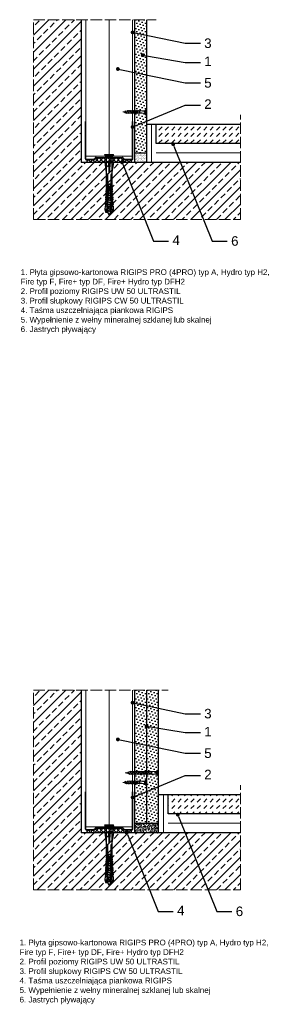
# Model space of a CAD drawing. Header units: millimetres. Extents: x 1170 to 2442, y 529 to 1564.
# Tile 1 of 3: x 1170 to 1434, y 529 to 1564. Entities that reach past the tile are written whole.
import ezdxf
from ezdxf import colors
from ezdxf.entities.mleader import LeaderData, LeaderLine
from ezdxf.math import Vec2, Vec3

# ---------------------------------------------------------------- set-up
doc = ezdxf.new("R2010")
doc.units = ezdxf.units.MM
doc.linetypes.add('ACAD_ISO02W100', pattern=[15, 12, -3])
for name, color, linetype, lineweight in [('_ISOVER WELNA', 7, 'BATTING', 9), ('_RIGIPS AKCESORIA', 7, 'Continuous', 18), ('_RIGIPS G-K', 7, 'Continuous', 25), ('_RIGIPS PROFIL', 7, 'Continuous', 18), ('KRESKOWANIE', 7, 'Continuous', 9), ('OPISY', 7, 'Continuous', 9), ('PRZERYWANA', 7, 'ACAD_ISO02W100', 9)]:
    doc.layers.add(name, color=color, linetype=linetype, lineweight=lineweight)
doc.styles.get("Standard").update_dxf_attribs({"font": 'arial.ttf'})
doc.linetypes.add('BATTING', pattern='A,0.00254,-2.54,[134,ltypeshp.shx,S=2.54,R=0,X=-2.54,Y=0],-5.08,[134,ltypeshp.shx,S=2.54,R=180,X=2.54,Y=0],-2.54', length=10.16254)

# ---------------------------------------------------------------- blocks, each defined once
blk = doc.blocks.new('TN 25')
at = {"layer": '_RIGIPS AKCESORIA'}
for p, q in [((0, -0.8), (0, 7.2)), ((0, 7.2), (0.5, 7.2)), ((0.5, 4.8), (0, 4.8)), ((0, 3.5), (1.8, 3.5)), ((0, 2.8), (1.8, 2.8)), ((0.5, 1.6), (0, 1.6)), ((0.5, 7.2), (0.5, 4.8)), ((0.5, -0.8), (0.5, 1.6)), ((1.8, 3.5), (1.8, 4.2)), ((1.8, 2.8), (1.8, 2.2)), ((3, 4.5), (8.5, 4.5)), ((7.5, 2), (3.5, 2)), ((7.1, 4.5), (7.1, 3.2)), ((8, 2), (7.1, 4.5)), ((7.1, 3.2), (7.6, 1.5)), ((7.6, 1.5), (8, 2)), ((9.4, 2), (8, 2)), ((8.5, 4.5), (8.8, 5)), ((9.6, 1.5), (8.5, 4.5)), ((8.8, 5), (9.9, 2)), ((9, 4.5), (10.1, 4.5)), ((9.9, 2), (9.6, 1.5)), ((11, 2), (9.9, 2)), ((10.1, 4.5), (10.4, 5)), ((11.2, 1.5), (10.1, 4.5)), ((10.4, 5), (11.6, 2)), ((10.6, 4.5), (11.7, 4.5)), ((11.6, 2), (11.2, 1.5)), ((12.6, 2), (11.6, 2)), ((11.7, 4.5), (12, 5)), ((12.8, 1.5), (11.7, 4.5)), ((12, 5), (13.1, 2)), ((12.2, 4.5), (13.2, 4.5)), ((13.1, 2), (12.8, 1.5)), ((14.1, 2), (13.1, 2)), ((13.2, 4.5), (13.5, 5)), ((14.3, 1.5), (13.2, 4.5)), ((13.5, 5), (14.7, 2)), ((13.7, 4.5), (14.8, 4.5)), ((14.7, 2), (14.3, 1.5)), ((15.7, 2), (14.7, 2)), ((14.8, 4.5), (15.1, 5)), ((15.9, 1.5), (14.8, 4.5)), ((15.1, 5), (16.3, 2)), ((15.3, 4.5), (16.4, 4.5)), ((16.3, 2), (15.9, 1.5)), ((17.4, 2), (16.3, 2)), ((16.4, 4.5), (16.7, 5)), ((17.6, 1.5), (16.4, 4.5)), ((16.7, 5), (17.9, 2)), ((16.9, 4.5), (18, 4.5)), ((17.9, 2), (17.6, 1.5)), ((18.9, 2), (17.9, 2)), ((18, 4.5), (18.3, 5)), ((19.1, 1.5), (18, 4.5)), ((18.3, 5), (19.5, 2)), ((18.5, 4.5), (19.7, 4.5)), ((19.5, 2), (19.1, 1.5)), ((19.5, 2), (20.6, 2)), ((19.7, 4.5), (20, 5)), ((20.8, 1.5), (19.7, 4.5)), ((20, 5), (21.1, 2)), ((20.2, 4.5), (20.7, 4.5)), ((20.7, 4.5), (22.3, 4)), ((21.1, 2), (20.8, 1.5)), ((21.1, 2), (21.8, 2.1)), ((21.8, 1.8), (21.7, 3.3)), ((21.7, 3.3), (22.1, 2.4)), ((22.1, 2.4), (21.8, 1.8)), ((22.7, 2.4), (22.1, 2.4)), ((22.3, 4), (22.6, 4.4)), ((22.7, 2.4), (22.3, 4)), ((22.6, 4.4), (23, 2.7)), ((22.7, 3.8), (25, 3.2)), ((23, 2.7), (22.7, 2.4)), ((25, 3.2), (23, 2.7)), ((0, -0.8), (0.5, -0.8))]:
    blk.add_line(p, q, dxfattribs=at)
for centre, major_axis, ratio, start_param, end_param in [((3.1, 7.7), (0.17, 3.2), 0.826134, 1.773653, 3.180586), ((0, 0.9), (0, 3.93), 0.848176, -0.720942, -0.151112), ((3.4, -1.6), (0.28, 3.57), 0.832181, 0.035984, 1.430787), ((-2.7, 15.9), (0, 14.8), 0.848176, 3.399396, 3.475072), ((0.6, 4.6), (0, 2.81), 0.848176, 3.475072, 3.862535), ((1.7, 3.2), (0, 0.895), 0.848176, -1.552777, -0.720942), ((1.7, 3.2), (0, 0.895), 0.848176, 3.862535, 4.730408)]:
    blk.add_ellipse(centre, major_axis=major_axis, ratio=ratio, start_param=start_param, end_param=end_param, dxfattribs=at)
blk = doc.blocks.new('UW 50 ULTRASTIL')
h = blk.add_hatch()
h.set_pattern_fill('ANSI31', color=256, scale=0.5, style=0)
h.paths.add_polyline_path([(-104.5, 0.6), (-104.2, 1.2, -0.286951), (-103.3, 1.8), (-82.4, 1.8), (-76.3, 1.8, -0.286951), (-75.4, 1.2), (-75.1, 0.6, 0.286951), (-74.2, 0), (-65.6, 0, 0.414214), (-64.8, 0.8), (-64.8, 40), (-65.3, 40), (-65.3, 0.8, -0.414214), (-65.6, 0.5), (-73.8, 0.5, -0.286951), (-74.7, 1.1), (-75, 1.8, 0.286951), (-75.9, 2.3), (-103.6, 2.3, 0.286951), (-104.5, 1.8), (-104.9, 1.1, -0.286951), (-105.8, 0.5), (-114, 0.5, -0.414214), (-114.2, 0.8), (-114.2, 40), (-114.8, 40), (-114.8, 0.8, 0.414214), (-114, 0), (-105.4, 0, 0.286951)])
for p, q in [((-114.8, 0.8), (-114.8, 40)), ((-114.8, 40), (-114.2, 40)), ((-114.2, 0.8), (-114.2, 40)), ((-65.3, 0.8), (-65.3, 40)), ((-64.8, 40), (-65.3, 40)), ((-64.8, 0.8), (-64.8, 40)), ((-114, 0.5), (-105.8, 0.5)), ((-114, 0), (-105.4, 0)), ((-104.9, 1.1), (-104.5, 1.8)), ((-104.5, 0.6), (-104.2, 1.2)), ((-103.6, 2.3), (-75.9, 2.3)), ((-103.3, 1.8), (-76.3, 1.8)), ((-75.1, 0.6), (-75.4, 1.2)), ((-74.7, 1.1), (-75, 1.8)), ((-74.2, 0), (-65.6, 0)), ((-73.8, 0.5), (-65.6, 0.5))]:
    blk.add_line(p, q)
for centre, radius, start, end in [((-114, 0.8), 0.8, 180, 270), ((-114, 0.8), 0.25, 180, 270), ((-105.8, 1.6), 1, 270, 334.0435), ((-105.4, 1), 1, 270, 334.0435), ((-103.6, 1.3), 1, 90, 154.0435), ((-103.3, 0.8), 1, 90, 154.0435), ((-76.3, 0.8), 1, 25.9565, 90), ((-75.9, 1.3), 1, 25.9565, 90), ((-74.2, 1), 1, 205.9565, 270), ((-73.8, 1.6), 1, 205.9565, 270), ((-65.6, 0.8), 0.8, 270, 0), ((-65.6, 0.8), 0.25, 270, 0)]:
    blk.add_arc(centre, radius, start, end)
blk = doc.blocks.new('TN 35')
at = {"layer": '_RIGIPS AKCESORIA'}
for p, q in [((0, -0.8), (0, 7.2)), ((0, 7.2), (0.5, 7.2)), ((0.5, 4.8), (0, 4.8)), ((0, 3.5), (1.8, 3.5)), ((0, 2.8), (1.8, 2.8)), ((0.5, 1.6), (0, 1.6)), ((0.5, 7.2), (0.5, 4.8)), ((0.5, -0.8), (0.5, 1.6)), ((1.8, 3.5), (1.8, 4.2)), ((1.8, 2.8), (1.8, 2.2)), ((3, 4.5), (8.5, 4.5)), ((7.5, 2), (3.5, 2)), ((7.1, 4.5), (7.1, 3.2)), ((8, 2), (7.1, 4.5)), ((7.1, 3.2), (7.6, 1.5)), ((7.6, 1.5), (8, 2)), ((9.4, 2), (8, 2)), ((8.5, 4.5), (8.8, 5)), ((9.6, 1.5), (8.5, 4.5)), ((8.8, 5), (9.9, 2)), ((9, 4.5), (10.1, 4.5)), ((9.9, 2), (9.6, 1.5)), ((11, 2), (9.9, 2)), ((10.1, 4.5), (10.4, 5)), ((11.2, 1.5), (10.1, 4.5)), ((10.4, 5), (11.6, 2)), ((10.6, 4.5), (11.7, 4.5)), ((11.6, 2), (11.2, 1.5)), ((12.6, 2), (11.6, 2)), ((11.7, 4.5), (12, 5)), ((12.8, 1.5), (11.7, 4.5)), ((12, 5), (13.1, 2)), ((12.2, 4.5), (13.2, 4.5)), ((13.1, 2), (12.8, 1.5)), ((14.1, 2), (13.1, 2)), ((13.2, 4.5), (13.5, 5)), ((14.3, 1.5), (13.2, 4.5)), ((13.5, 5), (14.7, 2)), ((13.7, 4.5), (14.8, 4.5)), ((14.7, 2), (14.3, 1.5)), ((15.7, 2), (14.7, 2)), ((14.8, 4.5), (15.1, 5)), ((15.9, 1.5), (14.8, 4.5)), ((15.1, 5), (16.3, 2)), ((15.3, 4.5), (16.4, 4.5)), ((16.3, 2), (15.9, 1.5)), ((17.4, 2), (16.3, 2)), ((16.4, 4.5), (16.7, 5)), ((17.6, 1.5), (16.4, 4.5)), ((16.7, 5), (17.9, 2)), ((16.9, 4.5), (18, 4.5)), ((17.9, 2), (17.6, 1.5)), ((18.9, 2), (17.8, 2)), ((18, 4.5), (18.3, 5)), ((19.1, 1.5), (18, 4.5)), ((18.3, 5), (19.5, 2)), ((18.5, 4.5), (19.6, 4.5)), ((19.5, 2), (19.1, 1.5)), ((20.5, 2), (19.4, 2)), ((19.6, 4.5), (19.9, 5)), ((20.7, 1.5), (19.6, 4.5)), ((19.9, 5), (21, 2)), ((20.1, 4.5), (21.1, 4.5)), ((21, 2), (20.7, 1.5)), ((22.1, 2), (21, 2)), ((21.1, 4.5), (21.5, 5)), ((22.3, 1.5), (21.1, 4.5)), ((21.5, 5), (22.6, 2)), ((21.7, 4.5), (22.7, 4.5)), ((22.6, 2), (22.3, 1.5)), ((23.7, 2), (22.6, 2)), ((22.7, 4.5), (23, 5)), ((23.9, 1.5), (22.7, 4.5)), ((23, 5), (24.2, 2)), ((23.2, 4.5), (24.3, 4.5)), ((24.2, 2), (23.9, 1.5)), ((25.2, 2), (24.1, 2)), ((24.3, 4.5), (24.6, 5)), ((25.4, 1.5), (24.3, 4.5)), ((24.6, 5), (25.8, 2)), ((24.8, 4.5), (25.9, 4.5)), ((25.8, 2), (25.4, 1.5)), ((26.8, 2), (25.7, 2)), ((25.9, 4.5), (26.2, 5)), ((27, 1.5), (25.9, 4.5)), ((26.2, 5), (27.3, 2)), ((26.4, 4.5), (27.4, 4.5)), ((27.3, 2), (27, 1.5)), ((28.4, 2), (27.3, 2)), ((27.4, 4.5), (27.8, 5)), ((28.6, 1.5), (27.4, 4.5)), ((27.8, 5), (28.9, 2)), ((28, 4.5), (29.1, 4.5)), ((28.9, 2), (28.6, 1.5)), ((28.9, 2), (30.1, 2)), ((29.1, 4.5), (29.4, 5)), ((30.3, 1.5), (29.1, 4.5)), ((29.4, 5), (30.6, 2)), ((29.7, 4.5), (30.1, 4.5)), ((30.1, 4.5), (31.7, 4)), ((30.6, 2), (30.3, 1.5)), ((30.6, 2), (31.3, 2.1)), ((31.3, 1.8), (31.1, 3.3)), ((31.1, 3.3), (31.6, 2.4)), ((31.6, 2.4), (31.3, 1.8)), ((32.1, 2.4), (31.6, 2.4)), ((31.7, 4), (32, 4.4)), ((32.1, 2.4), (31.7, 4)), ((32, 4.4), (32.5, 2.7)), ((32.5, 2.7), (32.1, 2.4)), ((32.2, 3.8), (35, 3.2)), ((35, 3.2), (32.5, 2.7)), ((0, -0.8), (0.5, -0.8))]:
    blk.add_line(p, q, dxfattribs=at)
for centre, major_axis, ratio, start_param, end_param in [((3.1, 7.7), (0.17, 3.2), 0.826134, 1.773653, 3.180586), ((0, 0.9), (0, 3.93), 0.848176, -0.720942, -0.151112), ((3.4, -1.6), (0.28, 3.57), 0.832181, 0.035984, 1.430787), ((-2.7, 15.9), (0, 14.8), 0.848176, 3.399396, 3.475072), ((0.6, 4.6), (0, 2.81), 0.848176, 3.475072, 3.862535), ((1.7, 3.2), (0, 0.895), 0.848176, -1.552777, -0.720942), ((1.7, 3.2), (0, 0.895), 0.848176, 3.862535, 4.730408)]:
    blk.add_ellipse(centre, major_axis=major_axis, ratio=ratio, start_param=start_param, end_param=end_param, dxfattribs=at)
blk = doc.blocks.new('kolek rozprezny komplet 60')
for p, q in [((390.7, 217), (390.8, 218.9)), ((393.8, 218.8), (390.7, 218)), ((393.8, 219.9), (390.8, 218.9)), ((392.7, 217), (393, 217.5)), ((393.1, 217), (393, 217.5)), ((393.7, 217.4), (393.8, 219.9)), ((420.5, 216.6), (393.7, 218)), ((417.4, 216.1), (393.7, 217.4)), ((397.4, 219.7), (393.8, 219.9)), ((397.3, 217.8), (397.4, 219.7)), ((397.7, 217.1), (397.7, 217.7)), ((399, 219.6), (397.8, 219)), ((398.5, 217.1), (398.5, 217.7)), ((398.9, 217.7), (399, 219.6)), ((399.8, 219.5), (399, 219.6)), ((399.7, 217.6), (399.8, 219.5)), ((400.1, 217), (400.1, 217.6)), ((401.4, 219.5), (400.2, 218.8)), ((400.9, 217), (400.9, 217.6)), ((401.3, 217.6), (401.4, 219.5)), ((402.2, 219.4), (401.4, 219.5)), ((402.1, 217.5), (402.2, 219.4)), ((402.5, 216.9), (402.5, 217.5)), ((403.8, 219.3), (402.6, 218.7)), ((403.3, 216.9), (403.3, 217.5)), ((403.7, 217.4), (403.8, 219.3)), ((404.6, 219.3), (403.8, 219.3)), ((404.5, 217.4), (404.6, 219.3)), ((404.9, 216.8), (404.9, 217.4)), ((406.2, 219.2), (405, 218.6)), ((406.1, 217.3), (406.2, 219.2)), ((407, 219.2), (406.2, 219.2)), ((406.9, 217.3), (407, 219.2)), ((408.6, 219.1), (407.4, 218.5)), ((408.5, 217.2), (408.6, 219.1)), ((409.4, 219), (408.6, 219.1)), ((409.3, 217.1), (409.4, 219)), ((411, 219), (409.8, 218.3)), ((410.9, 217.1), (411, 219)), ((412.6, 218.9), (411.4, 218.3)), ((412.5, 217), (412.6, 218.9)), ((413.4, 218.8), (412.6, 218.9)), ((413.3, 216.9), (413.4, 218.8)), ((415, 218.7), (413.8, 218.1)), ((414.9, 216.8), (415, 218.7)), ((415.8, 218.7), (415, 218.7)), ((415.7, 216.8), (415.8, 218.7)), ((417.4, 218.6), (416.2, 218)), ((417.3, 216.7), (417.4, 218.6)), ((418.2, 218.6), (417.4, 218.6)), ((418.1, 216.7), (418.2, 218.6)), ((419.8, 218.5), (418.6, 217.9)), ((419.7, 216.6), (419.8, 218.5)), ((431.4, 218), (419.7, 218)), ((448.7, 218.5), (419.8, 218.5)), ((443.5, 220), (432.8, 218.5)), ((443.5, 218.5), (443.5, 220)), ((443.5, 220), (444.3, 218.5)), ((450.2, 220), (448.7, 218.5)), ((448.7, 218.5), (448.7, 212.5)), ((450.2, 220), (450.2, 211)), ((450.7, 220), (450.2, 220)), ((450.7, 220), (450.7, 211)), ((450.7, 219.4), (451.2, 220)), ((451.2, 220), (451.7, 220)), ((451.2, 220), (451.2, 211)), ((451.7, 220), (451.7, 211)), ((393.2, 216.9), (390.7, 217)), ((393.2, 214), (390.7, 213.9)), ((390.7, 213.9), (390.8, 212)), ((393.8, 212.1), (390.7, 212.9)), ((393.8, 211.1), (390.8, 212)), ((391.7, 217), (392.7, 217)), ((392.7, 217), (391.7, 214)), ((391.7, 214), (391.7, 213.5)), ((391.7, 213.5), (392.1, 214)), ((392.7, 217), (392.1, 214)), ((393.1, 217), (392.1, 214)), ((392.1, 214), (393.7, 214)), ((393.1, 217), (394.7, 217)), ((394.7, 217), (393.7, 214)), ((417.4, 214.8), (393.7, 213.5)), ((420.5, 214.4), (393.7, 212.9)), ((393.7, 214), (393.7, 213.5)), ((393.7, 213.5), (393.8, 211.1)), ((393.8, 213.6), (394.1, 214)), ((397.4, 211.2), (393.8, 211.1)), ((394.7, 217), (394.1, 214)), ((395.1, 217), (394.1, 214)), ((394.1, 214), (396.1, 214)), ((394.7, 217), (394.9, 217.3)), ((395.1, 217), (395.1, 217.3)), ((395.1, 217), (397.1, 217)), ((397.1, 217), (396.1, 214)), ((396.1, 214), (396.1, 213.7)), ((396.3, 213.7), (396.5, 214)), ((397.1, 217), (396.5, 214)), ((397.5, 217), (396.5, 214)), ((396.5, 214), (398.5, 214)), ((397.1, 217), (397.2, 217.2)), ((397.3, 213.1), (397.4, 211.2)), ((397.5, 217), (397.5, 217.2)), ((397.5, 217), (399.5, 217)), ((397.7, 213.8), (397.7, 213.2)), ((399, 211.3), (397.8, 211.9)), ((399.5, 217), (398.5, 214)), ((398.5, 214), (398.5, 213.8)), ((398.5, 213.8), (398.5, 213.2)), ((398.8, 213.8), (398.9, 214)), ((399.5, 217), (398.9, 214)), ((399.9, 217), (398.9, 214)), ((398.9, 214), (400.9, 214)), ((398.9, 213.2), (399, 211.3)), ((399.8, 211.4), (399, 211.3)), ((399.5, 217), (399.5, 217)), ((399.7, 213.3), (399.8, 211.4)), ((399.9, 217), (401.4, 217)), ((399.9, 217), (399.9, 217)), ((400.1, 213.9), (400.1, 213.3)), ((401.4, 211.4), (400.2, 212.1)), ((401.9, 216.9), (400.9, 214)), ((400.9, 214), (400.9, 213.9)), ((400.9, 213.9), (400.9, 213.3)), ((401.9, 216.9), (401.3, 214)), ((402.3, 216.9), (401.3, 214)), ((401.3, 214), (401.4, 214)), ((401.3, 213.9), (401.3, 214)), ((401.3, 213.3), (401.4, 211.4)), ((402.2, 211.5), (401.4, 211.4)), ((402.1, 213.4), (402.2, 211.5)), ((402.5, 214), (402.5, 213.4)), ((403.8, 211.6), (402.6, 212.2)), ((404.2, 216.8), (403.3, 214.1)), ((403.3, 214), (403.3, 213.5)), ((404.2, 216.8), (403.7, 214.1)), ((404.6, 216.8), (403.7, 214.1)), ((403.7, 213.5), (403.8, 211.6)), ((404.6, 211.6), (403.8, 211.6)), ((404.5, 213.5), (404.6, 211.6)), ((404.9, 214.1), (404.9, 213.5)), ((406.2, 211.7), (405, 212.3)), ((405.7, 216.7), (405.7, 217.3)), ((405.7, 214.2), (405.7, 213.6)), ((406.6, 216.7), (405.8, 214.2)), ((406.6, 216.7), (406.1, 214.2)), ((406.1, 213.6), (406.2, 211.7)), ((407, 216.7), (406.2, 214.2)), ((407, 211.7), (406.2, 211.7)), ((406.9, 213.6), (407, 211.7)), ((407.3, 216.6), (407.3, 217.2)), ((407.3, 214.3), (407.3, 213.7)), ((408.6, 211.8), (407.4, 212.4)), ((408.1, 216.6), (408.1, 217.2)), ((408.1, 214.3), (408.1, 213.7)), ((408.9, 216.6), (408.2, 214.3)), ((409, 216.6), (408.5, 214.3)), ((408.5, 213.7), (408.6, 211.8)), ((409.3, 216.5), (408.6, 214.3)), ((409.4, 211.9), (408.6, 211.8)), ((409.3, 213.8), (409.4, 211.9)), ((409.7, 216.5), (409.7, 217.1)), ((409.7, 214.4), (409.7, 213.8)), ((411, 212), (409.8, 212.6)), ((410.5, 216.5), (410.5, 217.1)), ((410.5, 214.4), (410.5, 213.8)), ((411.3, 216.4), (410.6, 214.4)), ((410.9, 213.8), (411, 212)), ((411.4, 216.4), (411, 214.5)), ((411.7, 216.4), (411, 214.5)), ((412.6, 212), (411.4, 212.6)), ((412.1, 216.4), (412.1, 217)), ((412.1, 214.5), (412.1, 213.9)), ((412.5, 213.9), (412.6, 212)), ((413.4, 212.1), (412.6, 212)), ((412.9, 216.3), (412.9, 216.9)), ((412.9, 214.6), (412.9, 214)), ((413.7, 216.3), (413.1, 214.6)), ((413.3, 214), (413.4, 212.1)), ((413.7, 216.3), (413.4, 214.6)), ((414.1, 216.3), (413.5, 214.6)), ((415, 212.2), (413.8, 212.8)), ((414.5, 216.3), (414.5, 216.9)), ((414.5, 214.6), (414.5, 214)), ((414.9, 214.1), (415, 212.2)), ((415.8, 212.2), (415, 212.2)), ((415.3, 216.2), (415.3, 216.8)), ((415.3, 214.7), (415.3, 214.1)), ((416, 216.2), (415.5, 214.7)), ((415.7, 214.1), (415.8, 212.2)), ((416.1, 216.2), (415.8, 214.7)), ((416.4, 216.2), (415.9, 214.7)), ((417.4, 212.3), (416.2, 212.9)), ((417.3, 214.2), (417.4, 212.3)), ((418.2, 212.3), (417.4, 212.3)), ((418.2, 215.6), (418, 214.9)), ((418.1, 214.2), (418.2, 212.3)), ((419.8, 212.4), (418.6, 213)), ((430.2, 217.2), (419.7, 217.2)), ((419.7, 214.3), (419.8, 212.4)), ((430.2, 213.8), (419.7, 213.8)), ((431.4, 213), (419.7, 213)), ((448.7, 212.5), (419.8, 212.5)), ((420.5, 217.2), (420.5, 213.8)), ((420.7, 217.2), (420.7, 213.8)), ((420.9, 217.2), (420.9, 213.8)), ((444.3, 216.4), (432.8, 215.5)), ((432.8, 215.5), (443.5, 215.5)), ((444.3, 214.5), (432.8, 215.5)), ((443.5, 211), (432.8, 212.5)), ((444.3, 216.4), (443.5, 215.5)), ((444.3, 214.5), (443.5, 215.5)), ((443.5, 212.5), (443.5, 211)), ((443.5, 211), (444.3, 212.5)), ((444.3, 214.5), (444.3, 216.4)), ((448.7, 217), (448.7, 214)), ((450.2, 211), (448.7, 212.5)), ((450.7, 211), (450.2, 211)), ((450.7, 211.6), (451.2, 211)), ((451.2, 211), (451.7, 211))]:
    blk.add_line(p, q)
for centre, radius, start, end in [((393.7, 216.9), 0.5, 87, 177), ((397.7, 219.2), 0.3, 177, 297), ((400.1, 219.1), 0.3, 177, 297), ((402.5, 219), 0.3, 177, 297), ((404.9, 218.9), 0.3, 177, 297), ((407.3, 218.7), 0.3, 177, 297), ((409.7, 218.6), 0.3, 177, 297), ((411.3, 218.5), 0.3, 177, 297), ((413.7, 218.4), 0.3, 177, 297), ((416.1, 218.3), 0.3, 177, 297), ((418.5, 218.2), 0.3, 177, 297), ((422.7, 217), 1, 90, 168.463), ((430.2, 218.5), 1.3, 270, 0), ((393.4, 206.2), 10.9, 99.2038, 121.9083), ((393.4, 224.7), 10.9, 238.0917, 260.7962), ((393.7, 214), 0.5, 183, 273), ((397.7, 211.7), 0.3, 63, 183), ((400.1, 211.8), 0.3, 63, 183), ((402.5, 211.9), 0.3, 63, 183), ((404.9, 212), 0.3, 63, 183), ((407.3, 212.2), 0.3, 63, 183), ((409.7, 212.3), 0.3, 63, 183), ((411.3, 212.4), 0.3, 63, 183), ((413.7, 212.5), 0.3, 63, 183), ((416.1, 212.6), 0.3, 63, 183), ((417.5, 215.5), 0.682, 255.8604, 104.1386), ((418.5, 212.7), 0.3, 63, 183), ((422.7, 214), 1, 191.537, 270), ((430.2, 212.5), 1.3, 0, 90)]:
    blk.add_arc(centre, radius, start, end)
blk = doc.blocks.new('_Dot')
at = {"color": 0, "linetype": 'ByBlock', "lineweight": -2}
blk.add_line((-0.5, 0), (-1, 0), dxfattribs=at)
at = {"color": 0, "linetype": 'ByBlock', "const_width": 0.5}
blk.add_lwpolyline([(-0.25, 0, 1), (0.25, 0, 1)], format="xyb", close=True, dxfattribs=at)

msp = doc.modelspace()

# ---------------------------------------------------------------- hatches: boundary and pattern name
at = {"layer": '_RIGIPS G-K'}
h = msp.add_hatch(dxfattribs=at)
h.set_pattern_fill('DOTS', color=256, scale=2, angle=45, style=0)
h.set_pattern_definition([(45, (-359.4646, -20), (-1.122532, 3.367596), [0, -3.175])])
h.paths.add_polyline_path([(1303.3, 1564.1), (1290.8, 1564.1), (1290.8, 1424.1), (1303.3, 1424.1)])
h = msp.add_hatch(dxfattribs=at)
h.set_pattern_fill('AR-SAND', color=256, scale=0.05, style=0)
h.set_pattern_definition([(37.5, (-359.4646, -20), (-0.0800016, 2.4470662), [0, -1.9304, 0, -2.159, 0, -2.06375]), (7.5, (-359.4646, -20), (2.2476164, 3.5841255), [0, -1.0414, 0, -1.7399, 0, -0.66675]), (327.5, (-361.0267, -20), (3.9549619, 0.007186), [0, -0.635, 0, -2.286, 0, -2.9845]), (317.5, (-361.0267, -20), (3.817782, 1.1146466), [0, -0.3175, 0, -1.4986, 0, -1.7145])])
h.paths.add_polyline_path([(1303.3, 1424.1), (1290.8, 1424.1), (1290.8, 1414.1), (1303.3, 1414.1)])
h = msp.add_hatch(dxfattribs=at)
h.set_pattern_fill('DOTS', color=256, scale=2, angle=45, style=0)
h.set_pattern_definition([(45, (-359.4646, -724.665), (-1.122532, 3.367596), [0, -3.175])])
h.paths.add_polyline_path([(1303.3, 859.5), (1290.8, 859.5), (1290.8, 719.5), (1303.3, 719.5)])
h = msp.add_hatch(dxfattribs=at)
h.set_pattern_fill('DOTS', color=256, scale=2, angle=45, style=0)
h.set_pattern_definition([(45, (-346.9646, -724.665), (-1.122532, 3.367596), [0, -3.175])])
h.paths.add_polyline_path([(1315.8, 859.5), (1303.3, 859.5), (1303.3, 719.5), (1315.8, 719.5)])
h = msp.add_hatch(dxfattribs=at)
h.set_pattern_fill('AR-SAND', color=256, scale=0.05, style=0)
h.set_pattern_definition([(37.5, (-359.4646, -416.604), (-0.0800016, 2.4470662), [0, -1.9304, 0, -2.159, 0, -2.06375]), (7.5, (-359.4646, -416.604), (2.2476164, 3.5841255), [0, -1.0414, 0, -1.7399, 0, -0.66675]), (327.5, (-361.0267, -416.604), (3.9549619, 0.007186), [0, -0.635, 0, -2.286, 0, -2.9845]), (317.5, (-361.0267, -416.604), (3.817782, 1.1146466), [0, -0.3175, 0, -1.4986, 0, -1.7145])])
h.paths.add_polyline_path([(1315.8, 719.5), (1290.8, 719.5), (1290.8, 709.5), (1315.8, 709.5)])
at = {"layer": 'KRESKOWANIE'}
h = msp.add_hatch(dxfattribs=at)
h.set_pattern_fill('ANSI33', color=256, scale=2, style=0)
h.set_pattern_definition([(45, (-360.965, 308.061), (-8.980256, 8.980256), []), (45, (-351.984, 308.061), (-8.980256, 8.980256), [6.35, -3.175])])
h.paths.add_polyline_path([(1401.8, 1414.1), (1234.3, 1414.1), (1234.3, 1564.1), (1184.3, 1564.1), (1184.3, 1354.1), (1401.8, 1354.1)])
h = msp.add_hatch(dxfattribs=at)
h.set_pattern_fill('DASH', color=256, scale=1.5, angle=45, style=0)
h.set_pattern_definition([(45, (-360.9646, 0), (4e-16, 6.735192), [4.7625, -4.7625])])
h.paths.add_polyline_path([(1401.8, 1454.1), (1313.3, 1454.1), (1313.3, 1434.1), (1401.8, 1434.1)])
h = msp.add_hatch(dxfattribs=at)
h.set_pattern_fill('ANSI37', color=256, angle=90, style=0)
h.set_pattern_definition([(135, (-360.9646, -20), (-2.245064, -2.245064), []), (225, (-360.9646, -20), (2.245064, -2.245064), [])])
h.paths.add_polyline_path([(1287.4, 1417.1), (1279.4, 1417.1, -0.286951), (1278.5, 1417.7), (1278.2, 1418.4, 0.286951), (1277.3, 1418.9), (1250.3, 1418.9, 0.286951), (1249.4, 1418.4), (1249.1, 1417.7, -0.286951), (1248.2, 1417.1), (1240.2, 1417.1), (1240.2, 1414.1), (1287.4, 1414.1)])
h = msp.add_hatch(dxfattribs=at)
h.set_pattern_fill('ANSI33', color=256, scale=2, style=0)
h.set_pattern_definition([(45, (-360.965, -396.604), (-8.980256, 8.980256), []), (45, (-351.984, -396.604), (-8.980256, 8.980256), [6.35, -3.175])])
h.paths.add_polyline_path([(1401.8, 709.5), (1234.3, 709.5), (1234.3, 859.5), (1184.3, 859.5), (1184.3, 649.5), (1401.8, 649.5)])
h = msp.add_hatch(dxfattribs=at)
h.set_pattern_fill('DASH', color=256, scale=1.5, angle=45, style=0)
h.set_pattern_definition([(45, (-360.9646, -396.604), (4e-16, 6.735192), [4.7625, -4.7625])])
h.paths.add_polyline_path([(1401.8, 749.5), (1325.8, 749.5), (1325.8, 729.5), (1401.8, 729.5)])
h = msp.add_hatch(dxfattribs=at)
h.set_pattern_fill('ANSI37', color=256, angle=90, style=0)
h.set_pattern_definition([(135, (-360.9646, -724.665), (-2.245064, -2.245064), []), (225, (-360.9646, -724.665), (2.245064, -2.245064), [])])
h.paths.add_polyline_path([(1287.4, 712.5), (1279.4, 712.5, -0.286951), (1278.5, 713), (1278.2, 713.7, 0.286951), (1277.3, 714.3), (1250.3, 714.3, 0.286951), (1249.4, 713.7), (1249.1, 713, -0.286951), (1248.2, 712.5), (1240.2, 712.5), (1240.2, 709.5), (1287.4, 709.5)])

# ---------------------------------------------------------------- linework, layer by layer
for p, q in [((1234.3, 1564.1), (1234.3, 1414.1)), ((1401.8, 1454.1), (1303.3, 1454.1)), ((1313.3, 1434.1), (1313.3, 1454.1)), ((1401.8, 1434.1), (1313.3, 1434.1)), ((1401.8, 1414.1), (1234.3, 1414.1)), ((1234.3, 859.5), (1234.3, 709.5)), ((1401.8, 749.5), (1315.8, 749.5)), ((1325.8, 729.5), (1325.8, 749.5)), ((1401.8, 729.5), (1325.8, 729.5)), ((1401.8, 709.5), (1234.3, 709.5))]:
    msp.add_line(p, q)
at = {"layer": '_ISOVER WELNA', "ltscale": 2.4}
for p, q in [((1263.8, 1564.1), (1263.8, 1419.5)), ((1263.8, 859.5), (1263.8, 714.8))]:
    msp.add_line(p, q, dxfattribs=at)
at = {"layer": '_ISOVER WELNA', "ltscale": 0.49}
for p, q in [((1308.3, 1454.1), (1308.3, 1414.1)), ((1320.8, 749.5), (1320.8, 709.5))]:
    msp.add_line(p, q, dxfattribs=at)
at = {"layer": '_ISOVER WELNA', "ltscale": 0.95}
for p, q in [((1313.3, 1424.1), (1401.8, 1424.1)), ((1325.8, 719.5), (1401.8, 719.5))]:
    msp.add_line(p, q, dxfattribs=at)
at = {"layer": '_RIGIPS G-K'}
for p, q in [((1290.8, 1414.1), (1290.8, 1564.1)), ((1303.3, 1414.1), (1303.3, 1564.1)), ((1290.8, 1424.1), (1303.3, 1424.1)), ((1303.3, 1414.1), (1290.8, 1414.1)), ((1290.8, 709.5), (1290.8, 859.5)), ((1303.3, 719.5), (1303.3, 859.5)), ((1315.8, 709.5), (1315.8, 859.5)), ((1290.8, 719.5), (1315.8, 719.5))]:
    msp.add_line(p, q, dxfattribs=at)
at = {"layer": '_RIGIPS PROFIL', "lineweight": 9}
for p, q in [((1239.4, 1564.1), (1239.4, 1420.5)), ((1288.2, 1564.1), (1288.2, 1420.5)), ((1288.2, 1420.5), (1239.4, 1420.5)), ((1239.4, 859.5), (1239.4, 715.8)), ((1288.2, 859.5), (1288.2, 715.8)), ((1288.2, 715.8), (1239.4, 715.8))]:
    msp.add_line(p, q, dxfattribs=at)
at = {"layer": 'KRESKOWANIE'}
for p, q in [((1240.2, 1417.1), (1240.2, 1414.1)), ((1287.4, 1417.1), (1287.4, 1414.1)), ((1240.2, 712.5), (1240.2, 709.5)), ((1287.4, 712.5), (1287.4, 709.5))]:
    msp.add_line(p, q, dxfattribs=at)
at = {"layer": 'PRZERYWANA'}
for p, q in [((1184.3, 1564.1), (1313.3, 1564.1)), ((1184.3, 1354.1), (1184.3, 1564.1)), ((1401.8, 1354.1), (1401.8, 1464.1)), ((1184.3, 1354.1), (1401.8, 1354.1)), ((1184.3, 859.5), (1325.8, 859.5)), ((1184.3, 649.5), (1184.3, 859.5)), ((1401.8, 649.5), (1401.8, 759.5)), ((1184.3, 649.5), (1401.8, 649.5))]:
    msp.add_line(p, q, dxfattribs=at)

# ---------------------------------------------------------------- block references
for p in [(1353.6, 1417.1), (1353.6, 712.5)]:
    msp.add_blockref('UW 50 ULTRASTIL', p)
at = {"rotation": 90}
for p in [(1479.3, 970.8), (1479.3, 266.1)]:
    msp.add_blockref('kolek rozprezny komplet 60', p, dxfattribs=at)
at = {"layer": '_RIGIPS AKCESORIA', "xscale": -1}
for name, p in [('TN 25', (1303.3, 1463.9)), ('TN 35', (1315.8, 769.2)), ('TN 25', (1303.3, 759.2))]:
    msp.add_blockref(name, p, dxfattribs=at)

# ---------------------------------------------------------------- texts
at = {"char_height": 6, "attachment_point": 1}
for insert, width in [((1170.8, 1301.8), 265.647), ((1169.6, 597.1), 263.6)]:
    msp.add_mtext('1. Płyta gipsowo-kartonowa RIGIPS PRO (4PRO) typ A, Hydro typ H2, Fire typ F, Fire+ typ DF, Fire+ Hydro typ DFH2\\P2. Profil poziomy RIGIPS UW 50 ULTRASTIL\\P3. Profil słupkowy RIGIPS CW 50 ULTRASTIL\\P4. Taśma uszczelniająca piankowa RIGIPS\\P5. Wypełnienie z wełny mineralnej szklanej lub skalnej\\P6. Jastrych pływający', dxfattribs=dict(at, insert=insert, width=width))

# ---------------------------------------------------------------- leaders
at = {"layer": 'OPISY'}
ml = msp.add_multileader_mtext('Standard', dxfattribs=at)
ml.set_content('3', color=256)
ml.set_leader_properties()
ml.set_arrow_properties(name='DOT')
ml.build(insert=Vec2(0, 0))
ctx = ml.context
ctx.base_point, ctx.char_height, ctx.landing_gap_size, ctx.plane_origin = Vec3(1359.8, 1539.3), 10, 4, Vec3(1167.2, 1682.9)
notes = []
notes.append((ctx, [(0, (1, 1, 0), (1343.8, 1539.3), (1, 0), 16, [(0, [(1288.5, 1550.8)], 0, [])])]))
ctx.mtext.insert, ctx.mtext.flow_direction = Vec3(1363.8, 1544.4), 5
ml = msp.add_multileader_mtext('Standard', dxfattribs=at)
ml.set_content('1', color=256)
ml.set_leader_properties()
ml.set_arrow_properties(name='DOT')
ml.build(insert=Vec2(0, 0))
ctx = ml.context
ctx.base_point, ctx.char_height, ctx.landing_gap_size, ctx.plane_origin = Vec3(1359.8, 1519.3), 10, 4, Vec3(1167.2, 1663)
notes.append((ctx, [(0, (1, 1, 0), (1343.8, 1519.3), (1, 0), 16, [(0, [(1299.1, 1526.9)], 0, [])])]))
ctx.mtext.insert, ctx.mtext.flow_direction = Vec3(1363.8, 1525.3), 5
ml = msp.add_multileader_mtext('Standard', dxfattribs=at)
ml.set_content('5', color=256)
ml.set_leader_properties()
ml.set_arrow_properties(name='DOT')
ml.build(insert=Vec2(0, 0))
ctx = ml.context
ctx.base_point, ctx.char_height, ctx.landing_gap_size, ctx.plane_origin = Vec3(1359.8, 1497.6), 10, 4, Vec3(1167.2, 1641.3)
notes.append((ctx, [(0, (1, 1, 0), (1343.8, 1497.6), (1, 0), 16, [(0, [(1273, 1512.3)], 0, [])])]))
ctx.mtext.insert, ctx.mtext.flow_direction = Vec3(1363.8, 1502.7), 5
ml = msp.add_multileader_mtext('Standard', dxfattribs=at)
ml.set_content('2', color=256)
ml.set_leader_properties()
ml.set_arrow_properties(name='DOT')
ml.build(insert=Vec2(0, 0))
ctx = ml.context
ctx.base_point, ctx.char_height, ctx.landing_gap_size, ctx.plane_origin = Vec3(1359.8, 1474.4), 10, 4, Vec3(1167.2, 1618)
notes.append((ctx, [(0, (1, 1, 0), (1343.8, 1474.4), (1, 0), 16, [(0, [(1288.5, 1451.3)], 0, [])])]))
ctx.mtext.insert, ctx.mtext.flow_direction = Vec3(1363.8, 1480.4), 5
ml = msp.add_multileader_mtext('Standard', dxfattribs=at)
ml.set_content('6', color=256)
ml.set_leader_properties()
ml.set_arrow_properties(name='DOT')
ml.build(insert=Vec2(0, 0))
ctx = ml.context
ctx.base_point, ctx.char_height, ctx.landing_gap_size, ctx.plane_origin = Vec3(1388.1, 1331.4), 10, 4, Vec3(1195.5, 1475.1)
notes.append((ctx, [(0, (1, 1, 0), (1372.1, 1331.4), (1, 0), 16, [(0, [(1331.2, 1433.2)], 0, [])])]))
ctx.mtext.insert, ctx.mtext.flow_direction = Vec3(1392.1, 1336.5), 5
ml = msp.add_multileader_mtext('Standard', dxfattribs=at)
ml.set_content('4', color=256)
ml.set_leader_properties()
ml.set_arrow_properties(name='DOT')
ml.build(insert=Vec2(0, 0))
ctx = ml.context
ctx.base_point, ctx.char_height, ctx.landing_gap_size, ctx.plane_origin = Vec3(1326.4, 1331.4), 10, 4, Vec3(1133.8, 1475.1)
notes.append((ctx, [(0, (1, 1, 0), (1310.4, 1331.4), (1, 0), 16, [(0, [(1277.4, 1414.1)], 0, [])])]))
ctx.mtext.insert, ctx.mtext.flow_direction = Vec3(1330.4, 1337.4), 5
ml = msp.add_multileader_mtext('Standard', dxfattribs=at)
ml.set_content('3', color=256)
ml.set_leader_properties()
ml.set_arrow_properties(name='DOT')
ml.build(insert=Vec2(0, 0))
ctx = ml.context
ctx.base_point, ctx.char_height, ctx.landing_gap_size, ctx.plane_origin = Vec3(1359.8, 834.6), 10, 4, Vec3(1167.2, 978.3)
notes.append((ctx, [(0, (1, 1, 0), (1343.8, 834.6), (1, 0), 16, [(0, [(1288.5, 846.2)], 0, [])])]))
ctx.mtext.insert, ctx.mtext.flow_direction = Vec3(1363.8, 839.7), 5
ml = msp.add_multileader_mtext('Standard', dxfattribs=at)
ml.set_content('1', color=256)
ml.set_leader_properties()
ml.set_arrow_properties(name='DOT')
ml.build(insert=Vec2(0, 0))
ctx = ml.context
ctx.base_point, ctx.char_height, ctx.landing_gap_size, ctx.plane_origin = Vec3(1359.8, 814.7), 10, 4, Vec3(1167.2, 958.3)
notes.append((ctx, [(0, (1, 1, 0), (1343.8, 814.7), (1, 0), 16, [(0, [(1303.3, 821.5)], 0, [])])]))
ctx.mtext.insert, ctx.mtext.flow_direction = Vec3(1363.8, 820.7), 5
ml = msp.add_multileader_mtext('Standard', dxfattribs=at)
ml.set_content('5', color=256)
ml.set_leader_properties()
ml.set_arrow_properties(name='DOT')
ml.build(insert=Vec2(0, 0))
ctx = ml.context
ctx.base_point, ctx.char_height, ctx.landing_gap_size, ctx.plane_origin = Vec3(1359.8, 793), 10, 4, Vec3(1167.2, 936.6)
notes.append((ctx, [(0, (1, 1, 0), (1343.8, 793), (1, 0), 16, [(0, [(1273, 807.6)], 0, [])])]))
ctx.mtext.insert, ctx.mtext.flow_direction = Vec3(1363.8, 798.1), 5
ml = msp.add_multileader_mtext('Standard', dxfattribs=at)
ml.set_content('2', color=256)
ml.set_leader_properties()
ml.set_arrow_properties(name='DOT')
ml.build(insert=Vec2(0, 0))
ctx = ml.context
ctx.base_point, ctx.char_height, ctx.landing_gap_size, ctx.plane_origin = Vec3(1359.8, 769.7), 10, 4, Vec3(1167.2, 913.4)
notes.append((ctx, [(0, (1, 1, 0), (1343.8, 769.7), (1, 0), 16, [(0, [(1288.5, 746.6)], 0, [])])]))
ctx.mtext.insert, ctx.mtext.flow_direction = Vec3(1363.8, 775.7), 5
ml = msp.add_multileader_mtext('Standard', dxfattribs=at)
ml.set_content('6', color=256)
ml.set_leader_properties()
ml.set_arrow_properties(name='DOT')
ml.build(insert=Vec2(0, 0))
ctx = ml.context
ctx.base_point, ctx.char_height, ctx.landing_gap_size, ctx.plane_origin = Vec3(1393, 626.8), 10, 4, Vec3(1200.4, 770.4)
notes.append((ctx, [(0, (1, 1, 0), (1377, 626.8), (1, 0), 16, [(0, [(1336, 728.5)], 0, [])])]))
ctx.mtext.insert, ctx.mtext.flow_direction = Vec3(1397, 631.9), 5
ml = msp.add_multileader_mtext('Standard', dxfattribs=at)
ml.set_content('4', color=256)
ml.set_leader_properties()
ml.set_arrow_properties(name='DOT')
ml.build(insert=Vec2(0, 0))
ctx = ml.context
ctx.base_point, ctx.char_height, ctx.landing_gap_size, ctx.plane_origin = Vec3(1331.3, 626.8), 10, 4, Vec3(1138.7, 770.4)
notes.append((ctx, [(0, (1, 1, 0), (1315.3, 626.8), (1, 0), 16, [(0, [(1282.2, 709.5)], 0, [])])]))
ctx.mtext.insert, ctx.mtext.flow_direction = Vec3(1335.3, 632.8), 5
for ctx, leaders in notes:
    for number, flags, end, landing, length, lines in leaders:
        leader = LeaderData()
        leader.index, (leader.has_last_leader_line, leader.has_dogleg_vector, leader.attachment_direction) = number, flags
        leader.last_leader_point, leader.dogleg_vector, leader.dogleg_length = Vec3(end), Vec3(landing), length
        for number, points, colour, breaks in lines:
            line = LeaderLine()
            line.index, line.vertices, line.color, line.breaks = number, Vec3.list(points), colors.encode_raw_color(colour), breaks
            leader.lines.append(line)
        ctx.leaders.append(leader)

doc.saveas('drawing.dxf')
